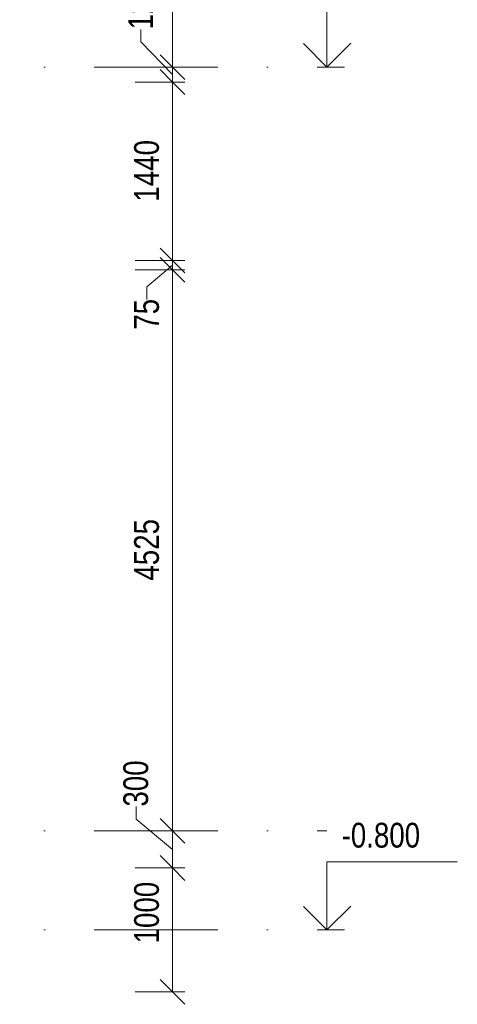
# Model space of a CAD drawing. Header units: millimetres. Extents: x -2033 to 156832, y -23587 to 25008.
# Tile 57 of 71: x 95328 to 98862, y -1400 to 6543. Entities that reach past the tile are written whole.
import ezdxf

# ---------------------------------------------------------------- set-up
doc = ezdxf.new("R2010")
doc.units = ezdxf.units.MM
doc.linetypes.add('Čerchovaná 10mm', pattern=[1800, 1000, -400, 0, -400])
for name, color, linetype, lineweight in [('CA_KOTY', 3, 'Continuous', 9), ('CA_KOTY-100', 3, 'Continuous', 9), ('CA_KOTYVYS', 3, 'Continuous', 9), ('CA_OSY', 5, 'Continuous', 9)]:
    doc.layers.add(name, color=color, linetype=linetype, lineweight=lineweight)
doc.styles.add('Arial_3', font='arial.ttf', dxfattribs={"width": 0.8, "height": 200})
doc.dimstyles.new('HP_Přímá_-_2_mm_Ariel_1-100', dxfattribs={"dimscale": 304.8, "dimtxt": 204.05188, "dimasz": 0.656168, "dimexe": 0.328084, "dimexo": 0.0625, "dimgap": 0.164042, "dimtad": 1, "dimdec": 0, "dimzin": 0, "dimdsep": 46, "dimtxsty": 'Arial_3', "dimblk1": 'OBLIQUE', "dimblk2": 'OBLIQUE', "dimsah": 1, "dimcen": 0.09, "dimazin": 0, "dimtfac": 1, "dimtdec": 4, "dimtix": 1, "dimtmove": 1, "dimatfit": 3, "dimfxl": 0.984252, "dimfxlon": 1, "dimtvp": 1, "dimtolj": 1, "dimtzin": 0, "dimarcsym": 2})
doc.dimstyles.new('HP_Přímá_-_2_mm_Ariel_1-100_1', dxfattribs={"dimscale": 304.8, "dimtxt": 204.05188, "dimasz": 0.656168, "dimexe": 0.328084, "dimexo": 0.0625, "dimgap": 0.164042, "dimtad": 1, "dimdec": 0, "dimzin": 0, "dimdsep": 46, "dimtxsty": 'Arial_3', "dimblk1": 'OBLIQUE', "dimblk2": 'OBLIQUE', "dimsah": 1, "dimcen": 0.09, "dimazin": 0, "dimtfac": 1, "dimtdec": 4, "dimtix": 1, "dimtmove": 0, "dimatfit": 3, "dimfxl": 0.984252, "dimfxlon": 1, "dimtvp": 1, "dimtolj": 1, "dimtzin": 0, "dimarcsym": 2})
doc.dimstyles.new('HP_Přímá_-_2_mm_Ariel_1-100_2', dxfattribs={"dimscale": 304.8, "dimtxt": 204.05188, "dimasz": 0.656168, "dimexe": 0.328084, "dimexo": 0.0625, "dimgap": 0.164042, "dimtad": 1, "dimdec": 0, "dimzin": 0, "dimdsep": 46, "dimtxsty": 'Arial_3', "dimblk1": 'OBLIQUE', "dimblk2": 'OBLIQUE', "dimsah": 1, "dimcen": 0.09, "dimazin": 0, "dimtfac": 1, "dimtdec": 4, "dimtix": 1, "dimtmove": 2, "dimatfit": 3, "dimfxl": 0.984252, "dimfxlon": 1, "dimtvp": 1, "dimtolj": 1, "dimtzin": 0, "dimarcsym": 2})

# ---------------------------------------------------------------- blocks, each defined once
blk = doc.blocks.new('Podlaží - Bez názvu-542800-ŘEZ 3 _vestavek V1')
at = {"layer": 'CA_KOTYVYS'}
for p, q in [((-832.6, 6709.9), (-1885.6, 6709.9)), ((-832.6, 6160), (-832.6, 6709.9)), ((-832.6, 6160), (-1025.2, 6352.6)), ((-832.6, 6160), (-642.6, 6350)), ((-832.6, 6160), (-974.1, 6160))]:
    blk.add_line(p, q, dxfattribs=at)
blk = doc.blocks.new('DIMBLOCK73-ŘEZ 3 _vestavek V1')
at = {"layer": 'CA_KOTY-100'}
for p, q in [((96562, 10000), (96462, 10100)), ((96562, 10000), (96262, 10000)), ((96562, 10000), (96562, 6160)), ((96562, 10000), (96662, 9900)), ((96562, 10000), (96662, 10000)), ((96562, 6160), (96462, 6260)), ((96562, 6160), (96262, 6160)), ((96562, 6160), (96662, 6060)), ((96562, 6160), (96662, 6160))]:
    blk.add_line(p, q, dxfattribs=at)
at = {"layer": 'CA_KOTY-100', "color": 0, "insert": (96252.3, 7835.1), "char_height": 200, "width": 587.669, "attachment_point": 1, "rotation": 90, "line_spacing_factor": 0.941778, "style": 'Arial_3'}
blk.add_mtext('3840', dxfattribs=at)
blk = doc.blocks.new('_Oblique')
at = {"color": 0, "linetype": 'ByBlock', "lineweight": -2}
blk.add_line((-0.5, -0.5), (0.5, 0.5), dxfattribs=at)
blk = doc.blocks.new('DIMBLOCK74-ŘEZ 3 _vestavek V1')
at = {"layer": 'CA_KOTY-100'}
for p, q in [((96307.1, 6463.8), (96307.1, 6363.8)), ((96307.1, 6363.8), (96562, 6100)), ((96562, 6160), (96462, 6260)), ((96562, 6160), (96262, 6160)), ((96562, 6040), (96462, 6140)), ((96562, 6160), (96562, 6040)), ((96562, 6160), (96662, 6060)), ((96562, 6160), (96662, 6160)), ((96562, 6040), (96262, 6040)), ((96562, 6040), (96662, 5940)), ((96562, 6040), (96662, 6040))]:
    blk.add_line(p, q, dxfattribs=at)
at = {"layer": 'CA_KOTY-100', "color": 0, "insert": (96204.5, 6463.8), "char_height": 200, "width": 440.752, "attachment_point": 1, "rotation": 90, "line_spacing_factor": 0.941778, "style": 'Arial_3'}
blk.add_mtext('120', dxfattribs=at)
blk = doc.blocks.new('DIMBLOCK75-ŘEZ 3 _vestavek V1')
at = {"layer": 'CA_KOTY-100'}
for p, q in [((96562, 6040), (96462, 6140)), ((96562, 6040), (96262, 6040)), ((96562, 6040), (96562, 4600)), ((96562, 6040), (96662, 5940)), ((96562, 6040), (96662, 6040)), ((96562, 4600), (96462, 4700)), ((96562, 4600), (96262, 4600)), ((96562, 4600), (96662, 4500)), ((96562, 4600), (96662, 4600))]:
    blk.add_line(p, q, dxfattribs=at)
at = {"layer": 'CA_KOTY-100', "color": 0, "insert": (96252.3, 5075.1), "char_height": 200, "width": 587.669, "attachment_point": 1, "rotation": 90, "line_spacing_factor": 0.941778, "style": 'Arial_3'}
blk.add_mtext('1440', dxfattribs=at)
blk = doc.blocks.new('DIMBLOCK76-ŘEZ 3 _vestavek V1')
at = {"layer": 'CA_KOTY-100'}
for p, q in [((96562, 4600), (96462, 4700)), ((96562, 4525), (96462, 4625)), ((96562, 4600), (96262, 4600)), ((96355, 4386.6), (96562, 4562.5)), ((96562, 4600), (96562, 4525)), ((96562, 4600), (96662, 4500)), ((96562, 4600), (96662, 4600)), ((96562, 4525), (96262, 4525)), ((96562, 4525), (96662, 4425)), ((96562, 4525), (96662, 4525)), ((96355, 4286.6), (96355, 4386.6))]:
    blk.add_line(p, q, dxfattribs=at)
at = {"layer": 'CA_KOTY-100', "color": 0, "insert": (96252.3, 4041.8), "char_height": 200, "width": 293.835, "attachment_point": 1, "rotation": 90, "line_spacing_factor": 0.941778, "style": 'Arial_3'}
blk.add_mtext('75', dxfattribs=at)
blk = doc.blocks.new('DIMBLOCK77-ŘEZ 3 _vestavek V1')
at = {"layer": 'CA_KOTY-100'}
for p, q in [((96562, 4525), (96462, 4625)), ((96562, 4525), (96262, 4525)), ((96562, 4525), (96562, 0)), ((96562, 4525), (96662, 4425)), ((96562, 4525), (96662, 4525)), ((96562, 0), (96462, 100)), ((96562, 0), (96262, 0)), ((96562, 0), (96662, -100)), ((96562, 0), (96662, 0))]:
    blk.add_line(p, q, dxfattribs=at)
at = {"layer": 'CA_KOTY-100', "color": 0, "insert": (96252.3, 2017.6), "char_height": 200, "width": 587.669, "attachment_point": 1, "rotation": 90, "line_spacing_factor": 0.941778, "style": 'Arial_3'}
blk.add_mtext('4525', dxfattribs=at)
blk = doc.blocks.new('DIMBLOCK78-ŘEZ 3 _vestavek V1')
at = {"layer": 'CA_KOTY-100'}
for p, q in [((96268, 194.8), (96268, 94.8)), ((96268, 94.8), (96562, -150)), ((96562, 0), (96462, 100)), ((96562, 0), (96262, 0)), ((96562, 0), (96562, -300)), ((96562, 0), (96662, -100)), ((96562, 0), (96662, 0)), ((96562, -300), (96462, -200)), ((96562, -300), (96262, -300)), ((96562, -300), (96662, -400)), ((96562, -300), (96662, -300))]:
    blk.add_line(p, q, dxfattribs=at)
at = {"layer": 'CA_KOTY-100', "color": 0, "insert": (96165.3, 194.8), "char_height": 200, "width": 440.752, "attachment_point": 1, "rotation": 90, "line_spacing_factor": 0.941778, "style": 'Arial_3'}
blk.add_mtext('300', dxfattribs=at)
blk = doc.blocks.new('DIMBLOCK79-ŘEZ 3 _vestavek V1')
at = {"layer": 'CA_KOTY-100'}
for p, q in [((96562, -300), (96462, -200)), ((96562, -300), (96262, -300)), ((96562, -300), (96562, -1300)), ((96562, -300), (96662, -400)), ((96562, -300), (96662, -300)), ((96562, -1300), (96462, -1200)), ((96562, -1300), (96262, -1300)), ((96562, -1300), (96662, -1400)), ((96562, -1300), (96662, -1300))]:
    blk.add_line(p, q, dxfattribs=at)
at = {"layer": 'CA_KOTY-100', "color": 0, "insert": (96252.3, -909), "char_height": 200, "width": 587.669, "attachment_point": 1, "rotation": 90, "line_spacing_factor": 0.941778, "style": 'Arial_3'}
blk.add_mtext('1000', dxfattribs=at)

msp = doc.modelspace()

# ---------------------------------------------------------------- linework, layer by layer
at = {"layer": 'CA_OSY', "linetype": 'Čerchovaná 10mm'}
for p, q in [((70727.6, 6160), (97809.2, 6160)), ((70727.6, 0), (97809.2, 0)), ((70727.6, -800), (97809.2, -800))]:
    msp.add_line(p, q, dxfattribs=at)

# ---------------------------------------------------------------- block references
at = {"layer": 'CA_KOTYVYS', "extrusion": (0, 0, -1)}
for p in [(-96976.6, 0), (-96976.6, -6960)]:
    msp.add_blockref('Podlaží - Bez názvu-542800-ŘEZ 3 _vestavek V1', p, dxfattribs=at)

# ---------------------------------------------------------------- texts
at = {"layer": 'CA_KOTYVYS', "insert": (97927.9, 64.2), "char_height": 200, "width": 782.447, "attachment_point": 1, "style": 'Arial_3'}
msp.add_mtext('-0.800', dxfattribs=at)

# ---------------------------------------------------------------- dimensions: what is measured, and where the dimension line sits
at = {"layer": 'CA_KOTY'}
for base, p1, p2, override, picture, middle in [((96562, 6160), (96262, 10000), (96262, 6160), {"dimpost": '<>', "dimfxl": 3840}, 'DIMBLOCK73-ŘEZ 3 _vestavek V1', (96409.8, 8080)), ((96562, 4600), (96262, 6040), (96262, 4600), {"dimpost": '<>', "dimfxl": 1440}, 'DIMBLOCK75-ŘEZ 3 _vestavek V1', (96409.9, 5320)), ((96562, 0), (96262, 4525), (96262, 0), {"dimpost": '<>', "dimfxl": 4525}, 'DIMBLOCK77-ŘEZ 3 _vestavek V1', (96409.9, 2262.5))]:
    dim = msp.add_linear_dim(base=base, p1=p1, p2=p2, angle=90, dimstyle='HP_Přímá_-_2_mm_Ariel_1-100_1', override=override, dxfattribs=at)
    dim.commit()
    dim.dimension.update_dxf_attribs({"geometry": picture, "text_midpoint": middle})
for base, p1, p2, dimstyle, override, picture, middle in [((96562, 6040), (96262, 6160), (96262, 6040), 'HP_Přímá_-_2_mm_Ariel_1-100', {"dimpost": '<>', "dimfxl": 120}, 'DIMBLOCK74-ŘEZ 3 _vestavek V1', (96337.8, 6684.1)), ((96562, 4525), (96262, 4600), (96262, 4525), 'HP_Přímá_-_2_mm_Ariel_1-100', {"dimpost": '<>', "dimfxl": 75}, 'DIMBLOCK76-ŘEZ 3 _vestavek V1', (96385.7, 4188.7)), ((96562, -300), (96262, 0), (96262, -300), 'HP_Přímá_-_2_mm_Ariel_1-100', {"dimpost": '<>', "dimfxl": 300}, 'DIMBLOCK78-ŘEZ 3 _vestavek V1', (96298.6, 415.2)), ((96562, -1300), (96262, -300), (96262, -1300), 'HP_Přímá_-_2_mm_Ariel_1-100_2', {"dimpost": '<>', "dimfxl": 1000}, 'DIMBLOCK79-ŘEZ 3 _vestavek V1', (96385.7, -615.1))]:
    dim = msp.add_linear_dim(base=base, p1=p1, p2=p2, angle=90, dimstyle=dimstyle, override=override, dxfattribs=at)
    dim.commit()
    dim.dimension.update_dxf_attribs({"geometry": picture, "text_midpoint": middle, "dimtype": 160, "text_rotation": 90})

doc.saveas('drawing.dxf')
